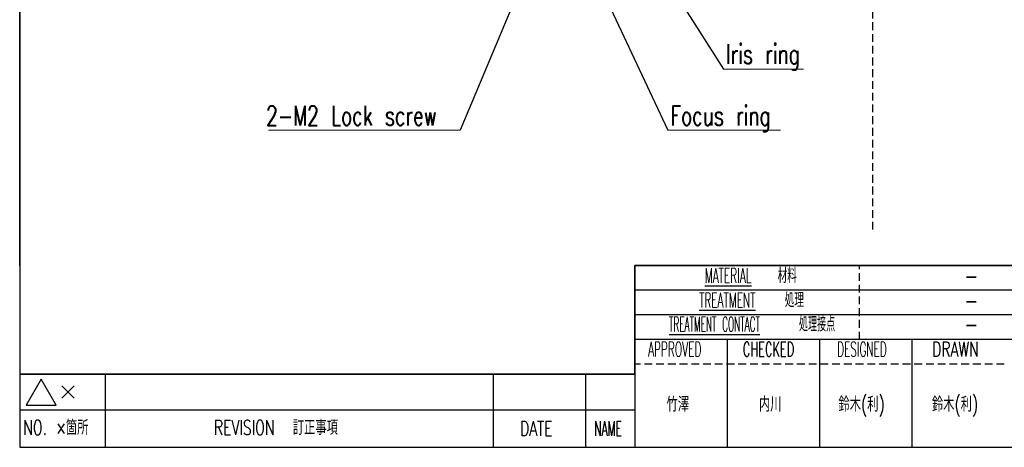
# Model space of a CAD drawing. Header units: millimetres. Extents: x 10 to 287, y 8 to 201.
# Tile 1 of 27: x 10 to 170, y 8 to 77. Entities that reach past the tile are written whole.
import ezdxf

# ---------------------------------------------------------------- set-up
doc = ezdxf.new("R2010")
doc.units = ezdxf.units.MM
doc.linetypes.add('HIDDEN', pattern=[1.905, 1.27, -0.635])
doc.layers.add('図面枠', color=9, linetype='Continuous')
doc.layers.add('補助線', color=252, linetype='Continuous', plot=False)
doc.styles.add('SLDTEXTSTYLE2', font='TXT', dxfattribs={"width": 0.7, "bigfont": 'bigfont'})
doc.styles.add('SLDTEXTSTYLE3', font='TXT', dxfattribs={"width": 0.535929, "bigfont": 'bigfont'})
doc.styles.add('SLDTEXTSTYLE4', font='TXT', dxfattribs={"width": 0.565764, "bigfont": 'bigfont'})
doc.styles.add('SLDTEXTSTYLE5', font='TXT', dxfattribs={"width": 0.521649, "bigfont": 'bigfont'})
doc.styles.add('SLDTEXTSTYLE6', font='TXT', dxfattribs={"width": 0.528056, "bigfont": 'bigfont'})
doc.styles.add('SLDTEXTSTYLE7', font='TXT', dxfattribs={"width": 0.440897, "bigfont": 'bigfont'})
doc.styles.add('SLDTEXTSTYLE8', font='TXT', dxfattribs={"width": 0.525, "bigfont": 'bigfont'})
doc.styles.add('SLDTEXTSTYLE9', font='TXT', dxfattribs={"width": 0.337116, "bigfont": 'bigfont'})
doc.styles.get("Standard").update_dxf_attribs({"font": 'txt', "bigfont": 'bigfont'})
doc.dimstyles.new('SLDDIMSTYLE5', dxfattribs={"dimtxt": 0.18, "dimasz": 1, "dimexe": 0, "dimexo": 0.0625, "dimgap": 0, "dimtad": 0, "dimtih": 1, "dimtoh": 1, "dimdec": 0, "dimrnd": 1e-09, "dimzin": 0, "dimdsep": 46, "dimtxsty": 'Standard', "dimblk1": 'DOT', "dimblk2": 'DOT', "dimsah": 1, "dimcen": 0.09, "dimadec": 0, "dimazin": 0, "dimtfac": 1, "dimtdec": 0, "dimtofl": 0, "dimtmove": 0, "dimatfit": 3, "dimldrblk": 'DOT', "dimfxl": 1, "dimfrac": 2, "dimtolj": 1, "dimtzin": 0, "dimarcsym": 0})

# ---------------------------------------------------------------- blocks, each defined once
blk = doc.blocks.new('SW_NOTE_0')
at = {"color": 0, "linetype": 'Continuous', "lineweight": 0}
blk.add_line((18.27, 0), (0, 0), dxfattribs=at)
at = {"color": 0, "linetype": 'Continuous', "lineweight": 0, "insert": (0.41, 3.97), "char_height": 3.175, "attachment_point": 1, "style": 'SLDTEXTSTYLE2'}
blk.add_mtext('Focus ring', dxfattribs=at)
blk = doc.blocks.new('_Dot')
at = {"color": 0, "linetype": 'ByBlock', "lineweight": -2}
blk.add_line((-0.5, 0), (-1, 0), dxfattribs=at)
at = {"color": 0, "linetype": 'ByBlock', "const_width": 0.5}
blk.add_lwpolyline([(-0.25, 0, 1), (0.25, 0, 1)], format="xyb", close=True, dxfattribs=at)
blk = doc.blocks.new('SW_NOTE_0_1')
at = {"color": 0, "linetype": 'Continuous', "lineweight": 0}
blk.add_line((12.95, 0), (0, 0), dxfattribs=at)
at = {"color": 0, "linetype": 'Continuous', "lineweight": 0, "insert": (0.38, 4.05), "char_height": 3.175, "attachment_point": 1, "style": 'SLDTEXTSTYLE2'}
blk.add_mtext('Iris ring', dxfattribs=at)
blk = doc.blocks.new('SW_NOTE_0_3')
at = {"color": 0, "linetype": 'Continuous', "lineweight": 0}
blk.add_line((-31.09, 0), (0, 0), dxfattribs=at)
at = {"color": 0, "linetype": 'Continuous', "lineweight": 0, "insert": (-31.51, 3.97), "char_height": 3.175, "attachment_point": 1, "style": 'SLDTEXTSTYLE2'}
blk.add_mtext('2-M2 Lock screw', dxfattribs=at)

msp = doc.modelspace()

# ---------------------------------------------------------------- linework, layer by layer
at = {"layer": '図面枠', "color": 7}
for p, q in [((10, 194), (9.9981, 19.62)), ((10, 37.2533), (10, 194)), ((287, 37.2533), (109.8333, 37.2533)), ((109.8333, 37.2533), (109.8333, 19.62)), ((109.8404, 37.2575), (287.0089, 37.2654)), ((109.8413, 19.62), (109.8404, 37.2575)), ((255.8333, 33.2533), (109.8333, 33.2533)), ((255.8333, 29.2533), (109.8333, 29.2533)), ((287, 25.2533), (109.8333, 25.2533)), ((124.8333, 25.2533), (124.8333, 7.7533)), ((139.8333, 25.2533), (139.8333, 7.7533)), ((154.8333, 25.2533), (154.8333, 7.7533)), ((9.9981, 19.62), (109.8413, 19.62)), ((23.8333, 19.62), (10, 19.62)), ((10, 19.62), (10, 13.79)), ((69.8333, 19.62), (23.8333, 19.62)), ((23.8333, 19.62), (23.8333, 13.79)), ((81.8333, 19.62), (69.8333, 19.62)), ((89.8333, 19.62), (81.8333, 19.62)), ((86.8333, 19.6212), (86.8333, 13.7912)), ((101.8333, 19.62), (89.8333, 19.62)), ((101.8333, 19.62), (101.8333, 13.79)), ((109.8333, 19.62), (101.8333, 19.62)), ((109.8333, 19.62), (109.8333, 13.79)), ((13.456, 18.7867), (11.0311, 14.5867)), ((15.8808, 14.5867), (13.456, 18.7867)), ((16.8064, 17.705), (18.8064, 15.705)), ((16.8064, 15.705), (18.8064, 17.705)), ((10, 16.7083), (10, 10.8783)), ((109.8333, 16.7083), (109.8333, 10.8783)), ((11.0311, 14.5867), (15.8808, 14.5867)), ((10, 13.79), (10, 7.7533)), ((23.8333, 13.79), (10, 13.79)), ((23.8333, 13.79), (23.8333, 7.7533)), ((69.8333, 13.79), (23.8333, 13.79)), ((81.8333, 13.79), (69.8333, 13.79)), ((89.8333, 13.79), (81.8333, 13.79)), ((86.8333, 13.7912), (86.8333, 7.7533)), ((101.8333, 13.79), (89.8333, 13.79)), ((101.8333, 13.79), (101.8333, 7.7533)), ((109.8333, 13.79), (101.8333, 13.79)), ((109.8333, 13.79), (109.8333, 7.7533)), ((109.8333, 13.79), (109.8333, 7.96)), ((10, 7.7533), (287, 7.7533))]:
    msp.add_line(p, q, dxfattribs=at)
at = {"layer": '図面枠', "color": 7, "linetype": 'HIDDEN'}
for p, q in [((146.3333, 25.2469), (146.3333, 37.2469)), ((169.8091, 21.2536), (109.8333, 21.2536))]:
    msp.add_line(p, q, dxfattribs=at)
at = {"layer": '図面枠', "color": 7, "lineweight": 18}
msp.add_line((109.8333, 7.7533), (10, 7.7533), dxfattribs=at)
at = {"layer": '補助線', "color": 7, "linetype": 'HIDDEN'}
msp.add_line((148.5, 43.0833), (148.5, 194.0077), dxfattribs=at)

# ---------------------------------------------------------------- block references
at = {"color": 7, "linetype": 'Continuous', "lineweight": 0}
for name, p in [('SW_NOTE_0_1', (124.2487, 69.1335)), ('SW_NOTE_0_3', (81.468, 59.2089)), ('SW_NOTE_0', (115.2035, 59.2089))]:
    msp.add_blockref(name, p, dxfattribs=at)

# ---------------------------------------------------------------- texts
at = {"layer": '図面枠', "color": 7, "attachment_point": 2}
for s, insert, char_height, style in [('\\LMATERIAL', (124.9719, 36.8125), 2.38125, 'SLDTEXTSTYLE8'), ('材料', (134.5773, 36.8125), 2.38125, 'SLDTEXTSTYLE8'), ('-', (164.4745, 37.0574), 2.9104, 'SLDTEXTSTYLE2'), ('\\LTREATMENT', (124.8513, 32.8491), 2.38125, 'SLDTEXTSTYLE8'), ('処理', (135.7305, 32.8491), 2.38125, 'SLDTEXTSTYLE8'), ('-', (164.4745, 33.0146), 2.9104, 'SLDTEXTSTYLE2'), ('\\LTREATMENT CONTACT', (122.7638, 28.9399), 2.38125, 'SLDTEXTSTYLE7'), ('処理接点', (139.4181, 28.9399), 2.38125, 'SLDTEXTSTYLE7'), ('-', (164.4745, 29.206), 2.9104, 'SLDTEXTSTYLE2'), ('APPROVED', (116.3172, 24.8567), 2.38125, 'SLDTEXTSTYLE6'), ('CHECKED', (131.5345, 24.8567), 2.38125, 'SLDTEXTSTYLE4'), ('DESIGNED', (146.7013, 24.8567), 2.38125, 'SLDTEXTSTYLE5'), ('DRAWN', (161.8739, 24.8567), 2.38125, 'SLDTEXTSTYLE2'), ('\\LTOLERANCE', (174.6189, 24.6879), 2.116667, 'SLDTEXTSTYLE9'), ('竹澤', (116.8189, 15.9187), 2.38125, 'SLDTEXTSTYLE2'), ('内川', (131.8107, 15.9187), 2.38125, 'SLDTEXTSTYLE2'), ('鈴木(利)', (146.6429, 15.9187), 2.38125, 'SLDTEXTSTYLE2'), ('鈴木(利)', (161.8133, 15.9187), 2.38125, 'SLDTEXTSTYLE2'), ('NO.', (12.4641, 12.1528), 2.38125, 'SLDTEXTSTYLE2'), ('×箇所', (18.5054, 12.1528), 2.38125, 'SLDTEXTSTYLE2'), ('REVISION  訂正事項', (51.5542, 12.1528), 2.38125, 'SLDTEXTSTYLE2'), ('DATE', (93.8249, 11.9979), 2.38125, 'SLDTEXTSTYLE2'), ('NAME', (105.481, 11.9979), 2.38125, 'SLDTEXTSTYLE3')]:
    msp.add_mtext(s, dxfattribs=dict(at, insert=insert, char_height=char_height, style=style))

# ---------------------------------------------------------------- leaders
at = {"color": 7, "linetype": 'Continuous', "lineweight": 0}
for points in [[(99.6879, 92.1944), (115.2035, 59.2089)], [(109.5566, 92.1944), (124.2487, 69.1335)], [(93.3499, 87.6276), (81.468, 59.2089)]]:
    msp.add_leader(points, dimstyle='SLDDIMSTYLE5', dxfattribs=at)

doc.saveas('drawing.dxf')
